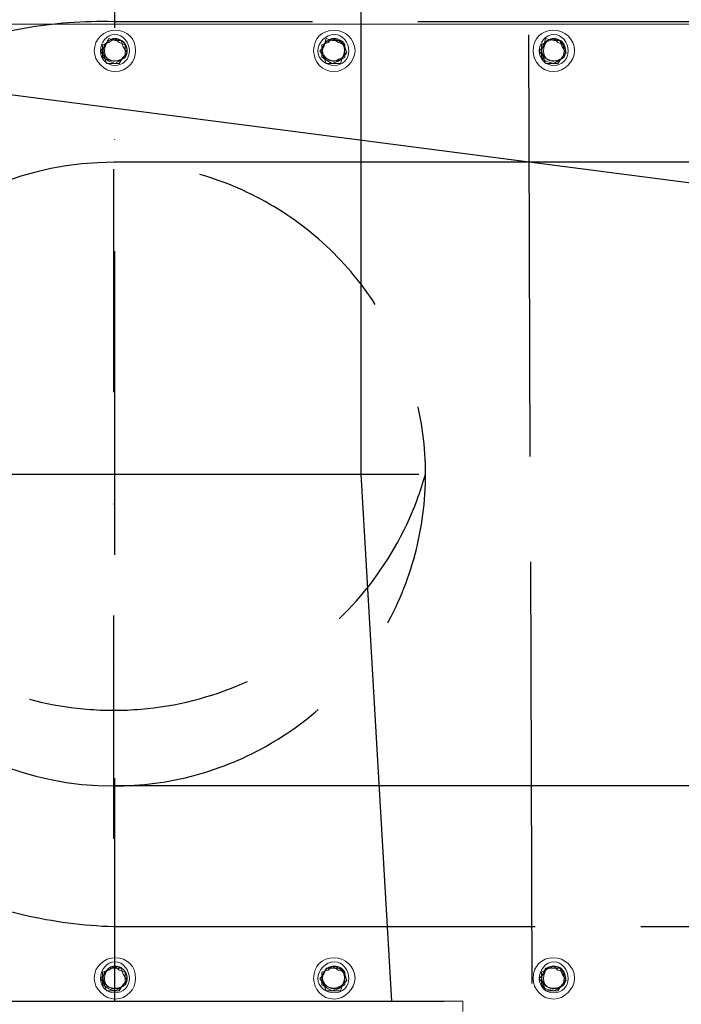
# Model space of a CAD drawing. Header units: millimetres. Extents: x 161070 to 520640, y 9197 to 248394.
# Tile 79 of 137: x 198421 to 198798, y 118472 to 119033. Entities that reach past the tile are written whole.
import ezdxf

# ---------------------------------------------------------------- set-up
doc = ezdxf.new("R2010")
doc.units = ezdxf.units.MM
doc.header["$LTSCALE"] = 10
for name, pattern in [('ACAD_ISO02W100', [15, 12, -3]), ('DASHDOT', [25.4, 12.7, -6.35, 0, -6.35]), ('DASHED', [19.05, 12.7, -6.35])]:
    doc.linetypes.add(name, pattern=pattern)
for name, color, linetype in [('VZT Odvod-pozice_odkaz', 7, 'Continuous'), ('VZT Potrubí SKII', 11, 'Continuous'), ('VZT Potrubí SKIII', 20, 'Continuous'), ('VZT Tepelná izolace', 3, 'ACAD_ISO02W100')]:
    doc.layers.add(name, color=color, linetype=linetype)
doc.layers.add('VZT Tenka', color=30, linetype='Continuous', lineweight=15)
doc.styles.get("Standard").update_dxf_attribs({"font": 'ic-simplex.shx', "width": 0.8})
doc.dimstyles.new('CADKON', dxfattribs={"dimscale": 50, "dimtxt": 2.5, "dimasz": 2.5, "dimexe": 1.8, "dimexo": 5, "dimgap": 0.6, "dimtad": 1, "dimrnd": 1, "dimtxsty": 'Standard', "dimblk1": 'ARCHTICK', "dimblk2": 'ARCHTICK', "dimsah": 1, "dimcen": 2.5, "dimadec": 1, "dimazin": 2, "dimtfac": 1, "dimtdec": 4, "dimtix": 1, "dimtmove": 1, "dimatfit": 3, "dimldrblk": 'OPEN30', "dimfxl": 5, "dimtolj": 1, "dimarcsym": 0})

# ---------------------------------------------------------------- blocks, each defined once
blk = doc.blocks.new('*U301')
at = {"color": 0, "linetype": 'ByBlock', "lineweight": -2}
for p, q in [((0, 315), (0, 345)), ((300, 297.5), (300, 327.5)), ((0, 315), (300, 297.5)), ((0, 315), (0, 0)), ((300, 297.5), (300, 17.5)), ((300, 17.5), (0, 0)), ((300, 17.5), (300, -12.5)), ((0, 0), (0, -30))]:
    blk.add_line(p, q, dxfattribs=at)
at = {"color": 40, "linetype": 'DASHDOT', "lineweight": 25}
blk.add_line((0, 157.5), (300, 157.5), dxfattribs=at)
blk = doc.blocks.new('*U3321', base_point=(0, 140))
at = {"color": 0, "linetype": 'ByBlock', "lineweight": -2}
for p, q in [((0, 280), (0, 0)), ((2768.040405, 0), (0, 0)), ((0, 0), (0, -30))]:
    blk.add_line(p, q, dxfattribs=at)
at = {"color": 2, "linetype": 'DASHDOT', "lineweight": 25}
blk.add_line((0, 140), (2768.040405, 140), dxfattribs=at)
blk = doc.blocks.new('*U1049')
at = {"color": 40, "linetype": 'DASHDOT', "lineweight": 25}
for p, q in [((177.5, 917.5), (177.5, 502.5)), ((-30, 710), (385, 710))]:
    blk.add_line(p, q, dxfattribs=at)
at = {"color": 0, "linetype": 'ByBlock', "lineweight": -2}
for p, q in [((0, 0), (0, 710)), ((355, 0), (355, 710))]:
    blk.add_line(p, q, dxfattribs=at)
blk.add_arc((177.5, 710), 177.5, 0, 180, dxfattribs=at)
at = {"color": 40, "linetype": 'DASHED', "lineweight": 25}
for centre, radius, start, end in [((227.5, 710), 184.41, 105.732, 254.268), ((177.5, 710), 177.5, 180, 0)]:
    blk.add_arc(centre, radius, start, end, dxfattribs=at)
blk = doc.blocks.new('*f3183')
at = {"color": 1, "linetype": 'Continuous', "lineweight": 20}
for points in [[(217546.61, 113559.49), (216564.97, 113559.49), (216564.97, 113559.49)], [(217050.49, 113546.52), (217048.13, 113544.17), (217048.13, 113544.17)], [(217052.84, 113548.88), (217049.31, 113547.7), (217049.31, 113544.17), (217049.31, 113540.63), (217052.84, 113538.27)], [(217056.38, 113550.06), (217052.84, 113551.24), (217050.49, 113546.52)], [(217058.74, 113548.88), (217056.38, 113551.24), (217052.84, 113548.88)], [(217061.09, 113546.52), (217059.91, 113550.06), (217056.38, 113550.06)], [(217062.27, 113544.17), (217062.27, 113547.7), (217058.74, 113548.88)], [(217061.09, 113540.63), (217063.45, 113542.99), (217061.09, 113546.52)], [(217175.4, 113546.52), (217173.04, 113544.17), (217173.04, 113544.17)], [(217177.76, 113548.88), (217174.22, 113547.7), (217174.22, 113544.17), (217174.22, 113540.63), (217177.76, 113538.27)], [(217180.11, 113550.06), (217176.58, 113551.24), (217175.4, 113546.52)], [(217183.65, 113548.88), (217180.11, 113551.24), (217177.76, 113548.88)], [(217180.11, 113537.1), (217184.83, 113537.1), (217186.01, 113540.63), (217188.36, 113542.99), (217187.18, 113546.52), (217184.83, 113550.06), (217180.11, 113550.06)], [(217183.65, 113538.27), (217187.18, 113540.63), (217187.18, 113544.17), (217187.18, 113547.7), (217183.65, 113548.88)], [(217300.31, 113546.52), (217297.96, 113544.17), (217300.31, 113540.63), (217301.49, 113537.1), (217305.03, 113537.1)], [(217301.49, 113548.88), (217299.13, 113547.7), (217299.13, 113544.17), (217299.13, 113540.63), (217301.49, 113538.27)], [(217306.21, 113550.06), (217301.49, 113551.24), (217300.31, 113546.52)], [(217308.56, 113548.88), (217306.21, 113551.24), (217301.49, 113548.88)], [(217310.92, 113546.52), (217309.74, 113550.06), (217306.21, 113550.06)], [(217312.1, 113544.17), (217312.1, 113547.7), (217308.56, 113548.88)], [(217310.92, 113540.63), (217313.28, 113542.99), (217310.92, 113546.52)], [(217048.13, 113544.17), (217050.49, 113540.63), (217050.49, 113540.63)], [(217050.49, 113540.63), (217051.66, 113537.1), (217055.2, 113537.1)], [(217055.2, 113537.1), (217058.74, 113537.1), (217061.09, 113540.63)], [(217058.74, 113538.27), (217062.27, 113540.63), (217062.27, 113544.17)], [(217173.04, 113544.17), (217175.4, 113540.63), (217175.4, 113540.63)], [(217175.4, 113540.63), (217176.58, 113537.1), (217180.11, 113537.1)], [(217305.03, 113537.1), (217308.56, 113537.1), (217310.92, 113540.63)], [(217308.56, 113538.27), (217312.1, 113540.63), (217312.1, 113544.17)], [(217052.84, 113538.27), (217056.38, 113537.1), (217058.74, 113538.27)], [(217177.76, 113538.27), (217180.11, 113537.1), (217183.65, 113538.27)], [(217301.49, 113538.27), (217306.21, 113537.1), (217308.56, 113538.27)], [(217056.38, 113022.12), (217052.84, 113022.12), (217050.49, 113018.59), (217048.13, 113016.23), (217050.49, 113012.69)], [(217052.84, 113020.94), (217049.31, 113019.76), (217049.31, 113016.23), (217049.31, 113012.69), (217052.84, 113010.34)], [(217058.74, 113020.94), (217056.38, 113023.3), (217052.84, 113020.94)], [(217055.2, 113009.16), (217058.74, 113009.16), (217061.09, 113012.69), (217063.45, 113015.05), (217061.09, 113018.59), (217059.91, 113022.12), (217056.38, 113022.12)], [(217058.74, 113010.34), (217062.27, 113012.69), (217062.27, 113016.23), (217062.27, 113019.76), (217058.74, 113020.94)], [(217177.76, 113020.94), (217174.22, 113019.76), (217174.22, 113016.23), (217174.22, 113012.69), (217177.76, 113010.34)], [(217180.11, 113022.12), (217176.58, 113022.12), (217175.4, 113018.59)], [(217183.65, 113020.94), (217180.11, 113023.3), (217177.76, 113020.94)], [(217180.11, 113009.16), (217184.83, 113009.16), (217186.01, 113012.69), (217188.36, 113015.05), (217187.18, 113018.59), (217184.83, 113022.12), (217180.11, 113022.12)], [(217187.18, 113016.23), (217187.18, 113019.76), (217183.65, 113020.94)], [(217301.49, 113020.94), (217299.13, 113019.76), (217299.13, 113016.23), (217299.13, 113012.69), (217301.49, 113010.34)], [(217306.21, 113022.12), (217301.49, 113022.12), (217300.31, 113018.59)], [(217308.56, 113020.94), (217306.21, 113023.3), (217301.49, 113020.94)], [(217305.03, 113009.16), (217308.56, 113009.16), (217310.92, 113012.69), (217313.28, 113015.05), (217310.92, 113018.59), (217309.74, 113022.12), (217306.21, 113022.12)], [(217312.1, 113016.23), (217312.1, 113019.76), (217308.56, 113020.94)], [(217175.4, 113018.59), (217173.04, 113016.23), (217175.4, 113012.69)], [(217183.65, 113010.34), (217187.18, 113012.69), (217187.18, 113016.23)], [(217300.31, 113018.59), (217297.96, 113016.23), (217300.31, 113012.69)], [(217308.56, 113010.34), (217312.1, 113012.69), (217312.1, 113016.23)], [(217050.49, 113012.69), (217051.66, 113009.16), (217055.2, 113009.16)], [(217052.84, 113010.34), (217056.38, 113009.16), (217058.74, 113010.34)], [(217175.4, 113012.69), (217176.58, 113009.16), (217180.11, 113009.16)], [(217177.76, 113010.34), (217180.11, 113009.16), (217183.65, 113010.34)], [(217300.31, 113012.69), (217301.49, 113009.16), (217305.03, 113009.16)], [(217301.49, 113010.34), (217306.21, 113009.16), (217308.56, 113010.34)], [(217254.35, 113003.27), (217056.38, 113003.27), (216857.22, 113003.27)], [(217254.35, 112997.37), (217254.35, 113003.27), (217254.35, 113003.27)]]:
    blk.add_lwpolyline(points, dxfattribs=at)
for points in [[(217068.16, 113544.17), (217068.16, 113551.24), (217063.45, 113555.95), (217056.38, 113555.95), (217056.38, 113555.95), (217050.49, 113555.95), (217044.59, 113551.24), (217044.59, 113544.17), (217044.59, 113544.17), (217044.59, 113538.27), (217050.49, 113532.38), (217056.38, 113532.38), (217056.38, 113532.38), (217063.45, 113532.38), (217068.16, 113538.27), (217068.16, 113544.17)], [(217064.63, 113544.17), (217064.63, 113548.88), (217061.09, 113553.59), (217056.38, 113553.59), (217056.38, 113553.59), (217051.66, 113553.59), (217048.13, 113548.88), (217048.13, 113544.17), (217048.13, 113544.17), (217048.13, 113539.45), (217051.66, 113535.92), (217056.38, 113535.92), (217056.38, 113535.92), (217061.09, 113535.92), (217064.63, 113539.45), (217064.63, 113544.17)], [(217193.08, 113544.17), (217193.08, 113551.24), (217187.18, 113555.95), (217181.29, 113555.95), (217181.29, 113555.95), (217174.22, 113555.95), (217169.51, 113551.24), (217169.51, 113544.17), (217169.51, 113544.17), (217169.51, 113538.27), (217174.22, 113532.38), (217181.29, 113532.38), (217181.29, 113532.38), (217187.18, 113532.38), (217193.08, 113538.27), (217193.08, 113544.17)], [(217189.54, 113544.17), (217189.54, 113548.88), (217186.01, 113553.59), (217181.29, 113553.59), (217181.29, 113553.59), (217176.58, 113553.59), (217171.86, 113548.88), (217171.86, 113544.17), (217171.86, 113544.17), (217171.86, 113539.45), (217176.58, 113535.92), (217181.29, 113535.92), (217181.29, 113535.92), (217186.01, 113535.92), (217189.54, 113539.45), (217189.54, 113544.17)], [(217317.99, 113544.17), (217317.99, 113551.24), (217312.1, 113555.95), (217306.21, 113555.95), (217306.21, 113555.95), (217299.13, 113555.95), (217294.42, 113551.24), (217294.42, 113544.17), (217294.42, 113544.17), (217294.42, 113538.27), (217299.13, 113532.38), (217306.21, 113532.38), (217306.21, 113532.38), (217312.1, 113532.38), (217317.99, 113538.27), (217317.99, 113544.17)], [(217314.45, 113544.17), (217314.45, 113548.88), (217310.92, 113553.59), (217306.21, 113553.59), (217306.21, 113553.59), (217301.49, 113553.59), (217297.96, 113548.88), (217297.96, 113544.17), (217297.96, 113544.17), (217297.96, 113539.45), (217301.49, 113535.92), (217306.21, 113535.92), (217306.21, 113535.92), (217310.92, 113535.92), (217314.45, 113539.45), (217314.45, 113544.17)], [(217068.16, 113016.23), (217068.16, 113023.3), (217063.45, 113028.01), (217056.38, 113028.01), (217056.38, 113028.01), (217050.49, 113028.01), (217044.59, 113023.3), (217044.59, 113016.23), (217044.59, 113016.23), (217044.59, 113010.34), (217050.49, 113004.45), (217056.38, 113004.45), (217056.38, 113004.45), (217063.45, 113004.45), (217068.16, 113010.34), (217068.16, 113016.23)], [(217064.63, 113016.23), (217064.63, 113020.94), (217061.09, 113025.66), (217056.38, 113025.66), (217056.38, 113025.66), (217051.66, 113025.66), (217048.13, 113020.94), (217048.13, 113016.23), (217048.13, 113016.23), (217048.13, 113011.52), (217051.66, 113007.98), (217056.38, 113007.98), (217056.38, 113007.98), (217061.09, 113007.98), (217064.63, 113011.52), (217064.63, 113016.23)], [(217193.08, 113016.23), (217193.08, 113023.3), (217187.18, 113028.01), (217181.29, 113028.01), (217181.29, 113028.01), (217174.22, 113028.01), (217169.51, 113023.3), (217169.51, 113016.23), (217169.51, 113016.23), (217169.51, 113010.34), (217174.22, 113004.45), (217181.29, 113004.45), (217181.29, 113004.45), (217187.18, 113004.45), (217193.08, 113010.34), (217193.08, 113016.23)], [(217189.54, 113016.23), (217189.54, 113020.94), (217186.01, 113025.66), (217181.29, 113025.66), (217181.29, 113025.66), (217176.58, 113025.66), (217171.86, 113020.94), (217171.86, 113016.23), (217171.86, 113016.23), (217171.86, 113011.52), (217176.58, 113007.98), (217181.29, 113007.98), (217181.29, 113007.98), (217186.01, 113007.98), (217189.54, 113011.52), (217189.54, 113016.23)], [(217317.99, 113016.23), (217317.99, 113023.3), (217312.1, 113028.01), (217306.21, 113028.01), (217306.21, 113028.01), (217299.13, 113028.01), (217294.42, 113023.3), (217294.42, 113016.23), (217294.42, 113016.23), (217294.42, 113010.34), (217299.13, 113004.45), (217306.21, 113004.45), (217306.21, 113004.45), (217312.1, 113004.45), (217317.99, 113010.34), (217317.99, 113016.23)], [(217314.45, 113016.23), (217314.45, 113020.94), (217310.92, 113025.66), (217306.21, 113025.66), (217306.21, 113025.66), (217301.49, 113025.66), (217297.96, 113020.94), (217297.96, 113016.23), (217297.96, 113016.23), (217297.96, 113011.52), (217301.49, 113007.98), (217306.21, 113007.98), (217306.21, 113007.98), (217310.92, 113007.98), (217314.45, 113011.52), (217314.45, 113016.23)]]:
    blk.add_open_spline(points, degree=3, knots=[0, 0, 0, 0, 0.0625, 0.0625, 0.0625, 0.062501, 0.125, 0.125, 0.125, 0.125001, 0.1875, 0.1875, 0.1875, 0.187501, 1, 1, 1, 1], dxfattribs=at)
for points in [[(217050.49, 113547.7), (217049.31, 113545.34), (217049.31, 113542.99), (217050.49, 113541.81)], [(217056.38, 113551.24), (217054.02, 113551.24), (217052.84, 113550.06), (217050.49, 113547.7)], [(217052.84, 113550.06), (217051.66, 113548.88), (217050.49, 113546.52), (217050.49, 113544.17)], [(217059.91, 113550.06), (217057.56, 113551.24), (217055.2, 113551.24), (217052.84, 113550.06)], [(217062.27, 113547.7), (217061.09, 113550.06), (217058.74, 113551.24), (217056.38, 113551.24)], [(217063.45, 113544.17), (217063.45, 113546.52), (217062.27, 113548.88), (217059.91, 113550.06)], [(217062.27, 113540.63), (217063.45, 113542.99), (217063.45, 113545.34), (217062.27, 113547.7)], [(217177.76, 113550.06), (217175.4, 113548.88), (217174.22, 113546.52), (217174.22, 113544.17)], [(217175.4, 113547.7), (217174.22, 113545.34), (217174.22, 113542.99), (217175.4, 113541.81)], [(217181.29, 113551.24), (217178.94, 113551.24), (217176.58, 113550.06), (217175.4, 113547.7)], [(217183.65, 113550.06), (217182.47, 113551.24), (217180.11, 113551.24), (217177.76, 113550.06)], [(217187.18, 113547.7), (217186.01, 113550.06), (217183.65, 113551.24), (217181.29, 113551.24)], [(217187.18, 113544.17), (217187.18, 113546.52), (217186.01, 113548.88), (217183.65, 113550.06)], [(217186.01, 113540.63), (217187.18, 113542.99), (217187.18, 113545.34), (217187.18, 113547.7)], [(217300.31, 113547.7), (217299.13, 113545.34), (217299.13, 113542.99), (217300.31, 113541.81)], [(217306.21, 113551.24), (217303.85, 113551.24), (217301.49, 113550.06), (217300.31, 113547.7)], [(217302.67, 113550.06), (217301.49, 113548.88), (217300.31, 113546.52), (217300.31, 113544.17)], [(217309.74, 113550.06), (217307.38, 113551.24), (217305.03, 113551.24), (217302.67, 113550.06)], [(217312.1, 113547.7), (217310.92, 113550.06), (217308.56, 113551.24), (217306.21, 113551.24)], [(217312.1, 113544.17), (217312.1, 113546.52), (217310.92, 113548.88), (217309.74, 113550.06)], [(217312.1, 113540.63), (217313.28, 113542.99), (217313.28, 113545.34), (217312.1, 113547.7)], [(217050.49, 113544.17), (217050.49, 113541.81), (217051.66, 113539.45), (217052.84, 113539.45)], [(217050.49, 113541.81), (217051.66, 113539.45), (217054.02, 113538.27), (217056.38, 113538.27)], [(217056.38, 113538.27), (217058.74, 113538.27), (217061.09, 113539.45), (217062.27, 113540.63)], [(217059.91, 113539.45), (217062.27, 113539.45), (217063.45, 113541.81), (217063.45, 113544.17)], [(217174.22, 113544.17), (217174.22, 113541.81), (217175.4, 113539.45), (217177.76, 113539.45)], [(217175.4, 113541.81), (217176.58, 113539.45), (217178.94, 113538.27), (217181.29, 113538.27)], [(217181.29, 113538.27), (217183.65, 113538.27), (217184.83, 113539.45), (217186.01, 113540.63)], [(217183.65, 113539.45), (217186.01, 113539.45), (217187.18, 113541.81), (217187.18, 113544.17)], [(217300.31, 113544.17), (217300.31, 113541.81), (217301.49, 113539.45), (217302.67, 113539.45)], [(217300.31, 113541.81), (217301.49, 113539.45), (217303.85, 113538.27), (217306.21, 113538.27)], [(217306.21, 113538.27), (217308.56, 113538.27), (217310.92, 113539.45), (217312.1, 113540.63)], [(217309.74, 113539.45), (217310.92, 113539.45), (217312.1, 113541.81), (217312.1, 113544.17)], [(217052.84, 113539.45), (217055.2, 113538.27), (217057.56, 113538.27), (217059.91, 113539.45)], [(217177.76, 113539.45), (217180.11, 113538.27), (217182.47, 113538.27), (217183.65, 113539.45)], [(217302.67, 113539.45), (217305.03, 113538.27), (217307.38, 113538.27), (217309.74, 113539.45)], [(217050.49, 113019.76), (217049.31, 113017.41), (217049.31, 113015.05), (217050.49, 113013.87)], [(217056.38, 113023.3), (217054.02, 113023.3), (217052.84, 113022.12), (217050.49, 113019.76)], [(217052.84, 113022.12), (217051.66, 113020.94), (217050.49, 113018.59), (217050.49, 113016.23)], [(217059.91, 113022.12), (217057.56, 113023.3), (217055.2, 113023.3), (217052.84, 113022.12)], [(217062.27, 113019.76), (217061.09, 113022.12), (217058.74, 113023.3), (217056.38, 113023.3)], [(217063.45, 113016.23), (217063.45, 113018.59), (217062.27, 113020.94), (217059.91, 113022.12)], [(217062.27, 113012.69), (217063.45, 113015.05), (217063.45, 113017.41), (217062.27, 113019.76)], [(217177.76, 113022.12), (217175.4, 113020.94), (217174.22, 113018.59), (217174.22, 113016.23)], [(217175.4, 113019.76), (217174.22, 113017.41), (217174.22, 113015.05), (217175.4, 113013.87)], [(217181.29, 113023.3), (217178.94, 113023.3), (217176.58, 113022.12), (217175.4, 113019.76)], [(217183.65, 113022.12), (217182.47, 113023.3), (217180.11, 113023.3), (217177.76, 113022.12)], [(217187.18, 113019.76), (217186.01, 113022.12), (217183.65, 113023.3), (217181.29, 113023.3)], [(217187.18, 113016.23), (217187.18, 113018.59), (217186.01, 113020.94), (217183.65, 113022.12)], [(217186.01, 113012.69), (217187.18, 113015.05), (217187.18, 113017.41), (217187.18, 113019.76)], [(217300.31, 113019.76), (217299.13, 113017.41), (217299.13, 113015.05), (217300.31, 113013.87)], [(217306.21, 113023.3), (217303.85, 113023.3), (217301.49, 113022.12), (217300.31, 113019.76)], [(217302.67, 113022.12), (217301.49, 113020.94), (217300.31, 113018.59), (217300.31, 113016.23)], [(217309.74, 113022.12), (217307.38, 113023.3), (217305.03, 113023.3), (217302.67, 113022.12)], [(217312.1, 113019.76), (217310.92, 113022.12), (217308.56, 113023.3), (217306.21, 113023.3)], [(217312.1, 113016.23), (217312.1, 113018.59), (217310.92, 113020.94), (217309.74, 113022.12)], [(217312.1, 113012.69), (217313.28, 113015.05), (217313.28, 113017.41), (217312.1, 113019.76)], [(217050.49, 113016.23), (217050.49, 113013.87), (217051.66, 113011.52), (217052.84, 113011.52)], [(217050.49, 113013.87), (217051.66, 113011.52), (217054.02, 113010.34), (217056.38, 113010.34)], [(217059.91, 113011.52), (217062.27, 113011.52), (217063.45, 113013.87), (217063.45, 113016.23)], [(217174.22, 113016.23), (217174.22, 113013.87), (217175.4, 113011.52), (217177.76, 113011.52)], [(217175.4, 113013.87), (217176.58, 113011.52), (217178.94, 113010.34), (217181.29, 113010.34)], [(217183.65, 113011.52), (217186.01, 113011.52), (217187.18, 113013.87), (217187.18, 113016.23)], [(217300.31, 113016.23), (217300.31, 113013.87), (217301.49, 113011.52), (217302.67, 113011.52)], [(217300.31, 113013.87), (217301.49, 113011.52), (217303.85, 113010.34), (217306.21, 113010.34)], [(217309.74, 113011.52), (217310.92, 113011.52), (217312.1, 113013.87), (217312.1, 113016.23)], [(217052.84, 113011.52), (217055.2, 113010.34), (217057.56, 113010.34), (217059.91, 113011.52)], [(217056.38, 113010.34), (217058.74, 113010.34), (217061.09, 113011.52), (217062.27, 113012.69)], [(217177.76, 113011.52), (217180.11, 113010.34), (217182.47, 113010.34), (217183.65, 113011.52)], [(217181.29, 113010.34), (217183.65, 113010.34), (217184.83, 113011.52), (217186.01, 113012.69)], [(217302.67, 113011.52), (217305.03, 113010.34), (217307.38, 113010.34), (217309.74, 113011.52)], [(217306.21, 113010.34), (217308.56, 113010.34), (217310.92, 113011.52), (217312.1, 113012.69)]]:
    blk.add_open_spline(points, degree=3, dxfattribs=at)
blk = doc.blocks.new('_ArchTick')
at = {"color": 0, "const_width": 0.15}
blk.add_lwpolyline([(-0.5, -0.5), (0.5, 0.5)], dxfattribs=at)

msp = doc.modelspace()

# ---------------------------------------------------------------- linework, layer by layer
at = {"layer": 'VZT Tepelná izolace', "ltscale": 2}
msp.add_lwpolyline([(198695.56, 122924.26), (198712.59, 118475.97)], dxfattribs=at)
msp.add_lwpolyline([(199440.63, 118978.58), (199187.58, 119031.72), (198474.46, 119031.72, 0.430805), (198216.96, 118774.22, 0.394955), (198474.46, 118516.72), (199187.58, 118516.72), (199440.63, 118569.86)], format="xyb", dxfattribs=at)

# ---------------------------------------------------------------- block references
at = {"layer": 'VZT Potrubí SKII', "rotation": 89.99999999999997}
msp.add_blockref('*U1049', (199184.46, 118596.72), dxfattribs=at)
at = {"layer": 'VZT Potrubí SKIII'}
for name, p, rotation in [('*U3321', (198475.14, 118774.22), 90), ('*U301', (198632.64, 118474.22), 89.99999999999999)]:
    msp.add_blockref(name, p, dxfattribs=dict(at, rotation=rotation))
at = {"layer": 'VZT Tenka'}
msp.add_blockref('*f3183', (-18581.24, 5470.95), dxfattribs=at)

# ---------------------------------------------------------------- leaders
at = {"layer": 'VZT Odvod-pozice_odkaz', "color": 102, "annotation_type": 0, "has_hookline": 1, "hookline_direction": 1, "text_width": 416.16}
msp.add_leader([(199664.46, 118828.16), (196597.37, 119225.76)], dimstyle='CADKON', override={"dimscale": 50, "dimasz": 1, "dimgap": 0.6, "dimldrblk": 'Dot'}, dxfattribs=at)

doc.saveas('drawing.dxf')
